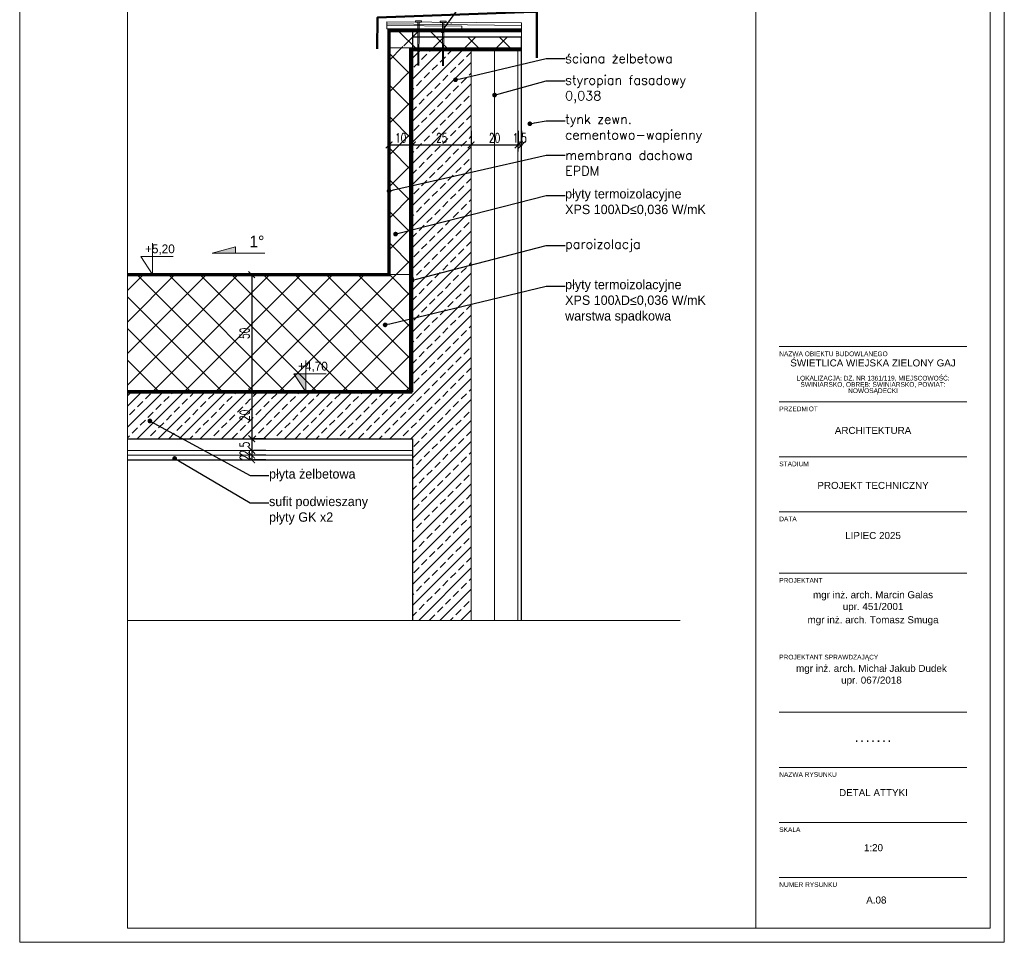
# Model space of a CAD drawing. Header units: millimetres. Extents: x -115268 to 140687, y -37779 to 24471.
# Tile 132 of 256: x 60285 to 60705, y -10466 to -10073. Entities that reach past the tile are written whole.
import ezdxf
from ezdxf import colors
from ezdxf.entities.mleader import LeaderData, LeaderLine
from ezdxf.math import Vec2, Vec3

# ---------------------------------------------------------------- set-up
doc = ezdxf.new("R2010")
doc.units = ezdxf.units.MM
doc.header["$PDMODE"] = 2
doc.header["$PDSIZE"] = 1
doc.linetypes.add('DASHED', pattern=[19.05, 12.7, -6.35])
doc.layers.get('0').update_dxf_attribs({"lineweight": 9})
for name, color, linetype, lineweight in [('A_CIENKA', 7, 'Continuous', 9), ('A_HATCH', 8, 'Continuous', 9), ('A_IZOLACJA', 8, 'ZIGZAG', 9), ('A_KONSTRUKCJA', 3, 'Continuous', 25), ('A_OPIS', 7, 'Continuous', 9), ('A_WIDOK', 253, 'Continuous', 9)]:
    doc.layers.add(name, color=color, linetype=linetype, lineweight=lineweight)
doc.layers.add('A_WYMIAR', color=253, linetype='Continuous', lineweight=5, transparency=0.2)
doc.styles.add('Arial', font='arial.ttf')
doc.styles.add('romans 1-20', font='romans.shx', dxfattribs={"width": 0.7, "height": 4})
doc.styles.add('Style-ENGINEERING', font='ENGINEERING.shx')
doc.linetypes.add('ZIGZAG', pattern='A,0.00254,-5.08,[131,ltypeshp.shx,S=5.08,R=0,X=-5.08,Y=0],-10.16,[131,ltypeshp.shx,S=5.08,R=180,X=5.08,Y=0],-5.08', length=20.32254)
doc.dimstyles.new('_SKALA_1_20', dxfattribs={"dimscale": 2, "dimtxt": 4, "dimasz": 0.08, "dimexe": 0.4, "dimexo": 3, "dimgap": 0.5, "dimtad": 1, "dimdec": 4, "dimrnd": 0.5, "dimdsep": 46, "dimtxsty": 'romans 1-20', "dimblk": 'TICK_1', "dimcen": 0.1, "dimdle": 1, "dimadec": 0, "dimazin": 0, "dimtfac": 1, "dimtdec": 4, "dimtix": 1, "dimtmove": 0, "dimatfit": 3, "dimldrblk": 'OBLIQUE', "dimfxl": 1, "dimtolj": 1, "dimarcsym": 0})

# ---------------------------------------------------------------- blocks, each defined once
blk = doc.blocks.new('_Dot')
at = {"color": 0, "linetype": 'ByBlock', "lineweight": -2}
blk.add_line((-0.5, 0), (-1, 0), dxfattribs=at)
at = {"color": 0, "linetype": 'ByBlock', "const_width": 0.5}
blk.add_lwpolyline([(-0.25, 0, 1), (0.25, 0, 1)], format="xyb", close=True, dxfattribs=at)
blk = doc.blocks.new('METRYKA11')
for p, q in [((7511378.7, 5508935.2), (7511378.7, 5506025.2)), ((7511878.7, 5508935.2), (7511878.7, 5506025.2)), ((7511428.7, 5507265.3), (7511828.7, 5507265.3)), ((7511428.7, 5507147.9), (7511828.7, 5507147.9)), ((7511428.7, 5507030.5), (7511828.7, 5507030.5)), ((7511428.7, 5506913.2), (7511828.7, 5506913.2)), ((7511428.7, 5506782.2), (7511828.7, 5506782.2)), ((7511428.7, 5506485.6), (7511828.7, 5506485.6)), ((7511428.7, 5506368.2), (7511828.7, 5506368.2)), ((7511428.7, 5506250.9), (7511828.7, 5506250.9)), ((7511428.7, 5506133.5), (7511828.7, 5506133.5))]:
    blk.add_line(p, q)
at = {"ltscale": 80, "char_height": 10, "attachment_point": 1, "style": 'Arial'}
for s, insert, width in [('NAZWA OBIEKTU BUDOWLANEGO', (7511428.7, 5507255), 390.836), ('{\\fArial|b0|i0|c238|p34;PRZEDMIOT}', (7511428.7, 5507137.6), 135.734), ('{\\fArial|b0|i0|c238|p34;STADIUM}', (7511428.7, 5507020.2), 135.734), ('DATA', (7511428.7, 5506902.9), 135.734), ('{\\fArial|b0|i0|c238|p34;PROJEKTANT}', (7511428.7, 5506771.9), 135.734), ('PROJEKTANT SPRAWDZAJĄCY', (7511428.7, 5506608.3), 214.014), ('{\\fArial|b0|i0|c238|p34;NAZWA RYSUNKU}', (7511428.7, 5506357.9), 135.734), ('SKALA', (7511428.7, 5506240.5), 135.734), ('{\\fArial|b0|i0|c238|p34;NUMER RYSUNKU}', (7511428.7, 5506123.2), 135.734)]:
    blk.add_mtext(s, dxfattribs=dict(at, insert=insert, width=width))
at = {"char_height": 15, "width": 400, "attachment_point": 1, "style": 'Arial'}
for s, insert in [('\\pxsm0.8,qc;ŚWIETLICA WIEJSKA ZIELONY GAJ\\P\\psm0.6;\\P\\psm0.8;{\\H0.66667x;LOKALIZACJA: DZ. NR 1361/119, MIEJSCOWOŚĆ: ŚWINIARSKO, OBRĘB: ŚWINIARSKO, POWIAT: NOWOSĄDECKI}', (7511428.7, 5507238.1)), ('\\pxqc;ARCHITEKTURA', (7511428.7, 5507094.2)), ('\\pxqc;PROJEKT TECHNICZNY', (7511428.7, 5506976.9)), ('\\pxqc;LIPIEC 2025', (7511428.7, 5506870)), ('\\pxqc;{\\H0.2x;\\P\\P}mgr inż. arch. Marcin Galas\\Pupr. 451/2001{\\H0.20002x;\\P\\H0.6666x;\\P}mgr inż. arch. Tomasz Smuga', (7511428.7, 5506753.8)), ('\\pxqc;{\\H0.2x;\\P\\P}mgr inż. arch. Michał Jakub Dudek\\Pupr. 067/2018', (7511425.3, 5506596.8))]:
    blk.add_mtext(s, dxfattribs=dict(at, insert=insert))
at = {"insert": (7511428.7, 5506437.3), "char_height": 15, "width": 400, "attachment_point": 1}
blk.add_mtext('\\pxqc;{\\fArial|b1|i0|c238|p34;.^I.^I.^I.^I.^I.^I.}', dxfattribs=at)
blk = doc.blocks.new('TICK_1')
at = {"ltscale": 10}
blk.add_line((0, -17.6), (0, 17.6), dxfattribs=at)
at = {"linetype": 'ByBlock', "const_width": 3}
blk.add_lwpolyline([(8.8, 8.8), (-8.8, -8.8)], dxfattribs=at)
blk = doc.blocks.new('*D524')
at = {"layer": 'A_WYMIAR', "color": 0, "lineweight": -2, "ltscale": 0.5, "transparency": 16777216}
for p, q in [((60436.12, -10181.47), (60382.72, -10181.47)), ((60383.52, -10181.63), (60383.52, -10231.31)), ((60436.12, -10231.47), (60382.72, -10231.47))]:
    blk.add_line(p, q, dxfattribs=at)
at = {"layer": 'Defpoints', "color": 0, "ltscale": 0.5, "transparency": 16777216}
for p in [(60442.12, -10181.47), (60383.52, -10231.47), (60442.12, -10231.47)]:
    blk.add_point(p, dxfattribs=at)
at = {"layer": 'A_WYMIAR', "color": 0, "lineweight": -2, "ltscale": 0.5, "transparency": 16777216, "xscale": 0.16, "yscale": 0.16, "zscale": 0.16}
for p, rotation in [((60383.52, -10181.47), 90), ((60383.52, -10231.47), 270)]:
    blk.add_blockref('TICK_1', p, dxfattribs=dict(at, rotation=rotation))
at = {"layer": 'A_WYMIAR', "color": 0, "ltscale": 0.5, "transparency": 16777216, "insert": (60380.52, -10206.47), "char_height": 4, "attachment_point": 5, "rotation": 90, "style": 'romans 1-20'}
blk.add_mtext('\\A1;50', dxfattribs=at)
blk = doc.blocks.new('_Oblique')
at = {"color": 0, "linetype": 'ByBlock', "lineweight": -2}
blk.add_line((-0.5, -0.5), (0.5, 0.5), dxfattribs=at)
blk = doc.blocks.new('*D525')
at = {"layer": 'A_WYMIAR', "color": 0, "lineweight": -2, "ltscale": 0.5, "transparency": 16777216}
for p, q in [((60436.12, -10231.47), (60382.72, -10231.47)), ((60383.52, -10231.63), (60383.52, -10251.31)), ((60389.52, -10251.47), (60384.32, -10251.47))]:
    blk.add_line(p, q, dxfattribs=at)
at = {"layer": 'Defpoints', "color": 0, "ltscale": 0.5, "transparency": 16777216}
for p in [(60442.12, -10231.47), (60383.52, -10251.47), (60383.52, -10251.47)]:
    blk.add_point(p, dxfattribs=at)
at = {"layer": 'A_WYMIAR', "color": 0, "lineweight": -2, "ltscale": 0.5, "transparency": 16777216, "xscale": 0.16, "yscale": 0.16, "zscale": 0.16}
for p, rotation in [((60383.52, -10231.47), 90), ((60383.52, -10251.47), 270)]:
    blk.add_blockref('TICK_1', p, dxfattribs=dict(at, rotation=rotation))
at = {"layer": 'A_WYMIAR', "color": 0, "ltscale": 0.5, "transparency": 16777216, "insert": (60380.52, -10241.47), "char_height": 4, "attachment_point": 5, "rotation": 90, "style": 'romans 1-20'}
blk.add_mtext('\\A1;20', dxfattribs=at)
blk = doc.blocks.new('*D526')
at = {"layer": 'A_WYMIAR', "color": 0, "lineweight": -2, "ltscale": 0.5, "transparency": 16777216}
for p, q in [((60383.52, -10251.63), (60383.52, -10256.31)), ((60389.52, -10251.47), (60384.32, -10251.47)), ((60389.52, -10256.47), (60384.32, -10256.47))]:
    blk.add_line(p, q, dxfattribs=at)
at = {"layer": 'Defpoints', "color": 0, "ltscale": 0.5, "transparency": 16777216}
for p in [(60383.52, -10251.47), (60383.52, -10256.47), (60383.52, -10256.47)]:
    blk.add_point(p, dxfattribs=at)
at = {"layer": 'A_WYMIAR', "color": 0, "lineweight": -2, "ltscale": 0.5, "transparency": 16777216, "xscale": 0.16, "yscale": 0.16, "zscale": 0.16}
for p, rotation in [((60383.52, -10251.47), 90), ((60383.52, -10256.47), 270)]:
    blk.add_blockref('TICK_1', p, dxfattribs=dict(at, rotation=rotation))
at = {"layer": 'A_WYMIAR', "color": 0, "ltscale": 0.5, "transparency": 16777216, "insert": (60380.52, -10253.97), "char_height": 4, "attachment_point": 5, "rotation": 90, "style": 'romans 1-20'}
blk.add_mtext('\\A1;5', dxfattribs=at)
blk = doc.blocks.new('*D639')
at = {"layer": 'A_WYMIAR', "color": 0, "lineweight": -2, "ltscale": 0.5, "transparency": 16777216}
for p, q in [((60383.52, -10256.31), (60383.52, -10256.15)), ((60383.52, -10256.47), (60383.52, -10258.47)), ((60383.52, -10258.63), (60383.52, -10258.79)), ((60389.52, -10256.47), (60384.32, -10256.47)), ((60389.52, -10258.47), (60384.32, -10258.47))]:
    blk.add_line(p, q, dxfattribs=at)
at = {"layer": 'Defpoints', "color": 0, "ltscale": 0.5, "transparency": 16777216}
for p in [(60383.52, -10256.47), (60383.52, -10258.47), (60383.52, -10258.47)]:
    blk.add_point(p, dxfattribs=at)
at = {"layer": 'A_WYMIAR', "color": 0, "lineweight": -2, "ltscale": 0.5, "transparency": 16777216, "xscale": 0.16, "yscale": 0.16, "zscale": 0.16}
for p, rotation in [((60383.52, -10256.47), 270), ((60383.52, -10258.47), 90)]:
    blk.add_blockref('TICK_1', p, dxfattribs=dict(at, rotation=rotation))
at = {"layer": 'A_WYMIAR', "color": 0, "ltscale": 0.5, "transparency": 16777216, "insert": (60380.52, -10257.47), "char_height": 4, "attachment_point": 5, "rotation": 90, "style": 'romans 1-20'}
blk.add_mtext('\\A1;2', dxfattribs=at)
blk = doc.blocks.new('*D640')
at = {"layer": 'A_WYMIAR', "color": 0, "lineweight": -2, "ltscale": 0.5, "transparency": 16777216}
for p, q in [((60383.52, -10258.31), (60383.52, -10258.15)), ((60383.52, -10258.47), (60383.52, -10260.47)), ((60389.52, -10258.47), (60384.32, -10258.47)), ((60389.52, -10260.47), (60384.32, -10260.47)), ((60383.52, -10260.63), (60383.52, -10260.79))]:
    blk.add_line(p, q, dxfattribs=at)
at = {"layer": 'Defpoints', "color": 0, "ltscale": 0.5, "transparency": 16777216}
for p in [(60383.52, -10258.47), (60383.52, -10260.47), (60383.52, -10260.47)]:
    blk.add_point(p, dxfattribs=at)
at = {"layer": 'A_WYMIAR', "color": 0, "lineweight": -2, "ltscale": 0.5, "transparency": 16777216, "xscale": 0.16, "yscale": 0.16, "zscale": 0.16}
for p, rotation in [((60383.52, -10258.47), 270), ((60383.52, -10260.47), 90)]:
    blk.add_blockref('TICK_1', p, dxfattribs=dict(at, rotation=rotation))
at = {"layer": 'A_WYMIAR', "color": 0, "ltscale": 0.5, "transparency": 16777216, "insert": (60380.52, -10259.47), "char_height": 4, "attachment_point": 5, "rotation": 90, "style": 'romans 1-20'}
blk.add_mtext('\\A1;2', dxfattribs=at)
blk = doc.blocks.new('*D641')
at = {"layer": 'A_WYMIAR', "color": 0, "lineweight": -2, "ltscale": 0.5, "transparency": 16777216}
for p, q in [((60442.12, -10175.47), (60442.12, -10125.38)), ((60442.28, -10126.18), (60451.96, -10126.18)), ((60452.12, -10175.47), (60452.12, -10125.38))]:
    blk.add_line(p, q, dxfattribs=at)
at = {"layer": 'Defpoints', "color": 0, "ltscale": 0.5, "transparency": 16777216}
for p in [(60452.12, -10126.18), (60442.12, -10181.47), (60452.12, -10181.47)]:
    blk.add_point(p, dxfattribs=at)
at = {"layer": 'A_WYMIAR', "color": 0, "lineweight": -2, "ltscale": 0.5, "transparency": 16777216, "xscale": 0.16, "yscale": 0.16, "zscale": 0.16, "rotation": 180}
blk.add_blockref('TICK_1', (60442.12, -10126.18), dxfattribs=at)
at = {"layer": 'A_WYMIAR', "color": 0, "lineweight": -2, "ltscale": 0.5, "transparency": 16777216, "xscale": 0.16, "yscale": 0.16, "zscale": 0.16}
blk.add_blockref('TICK_1', (60452.12, -10126.18), dxfattribs=at)
at = {"layer": 'A_WYMIAR', "color": 0, "ltscale": 0.5, "transparency": 16777216, "insert": (60447.12, -10123.18), "char_height": 4, "attachment_point": 5, "style": 'romans 1-20'}
blk.add_mtext('\\A1;10', dxfattribs=at)
blk = doc.blocks.new('*D642')
at = {"layer": 'A_WYMIAR', "color": 0, "lineweight": -2, "ltscale": 0.5, "transparency": 16777216}
for p, q in [((60477.12, -10120.18), (60477.12, -10125.38)), ((60452.12, -10175.47), (60452.12, -10125.38)), ((60452.28, -10126.18), (60476.96, -10126.18))]:
    blk.add_line(p, q, dxfattribs=at)
at = {"layer": 'Defpoints', "color": 0, "ltscale": 0.5, "transparency": 16777216}
for p in [(60477.12, -10126.18), (60477.12, -10126.18), (60452.12, -10181.47)]:
    blk.add_point(p, dxfattribs=at)
at = {"layer": 'A_WYMIAR', "color": 0, "lineweight": -2, "ltscale": 0.5, "transparency": 16777216, "xscale": 0.16, "yscale": 0.16, "zscale": 0.16, "rotation": 180}
blk.add_blockref('TICK_1', (60452.12, -10126.18), dxfattribs=at)
at = {"layer": 'A_WYMIAR', "color": 0, "lineweight": -2, "ltscale": 0.5, "transparency": 16777216, "xscale": 0.16, "yscale": 0.16, "zscale": 0.16}
blk.add_blockref('TICK_1', (60477.12, -10126.18), dxfattribs=at)
at = {"layer": 'A_WYMIAR', "color": 0, "ltscale": 0.5, "transparency": 16777216, "insert": (60464.62, -10123.18), "char_height": 4, "attachment_point": 5, "style": 'romans 1-20'}
blk.add_mtext('\\A1;25', dxfattribs=at)
blk = doc.blocks.new('*D643')
at = {"layer": 'A_WYMIAR', "color": 0, "lineweight": -2, "ltscale": 0.5, "transparency": 16777216}
for p, q in [((60477.12, -10120.18), (60477.12, -10125.38)), ((60497.12, -10120.18), (60497.12, -10125.38)), ((60477.28, -10126.18), (60496.96, -10126.18))]:
    blk.add_line(p, q, dxfattribs=at)
at = {"layer": 'Defpoints', "color": 0, "ltscale": 0.5, "transparency": 16777216}
for p in [(60477.12, -10126.18), (60497.12, -10126.18), (60497.12, -10126.18)]:
    blk.add_point(p, dxfattribs=at)
at = {"layer": 'A_WYMIAR', "color": 0, "lineweight": -2, "ltscale": 0.5, "transparency": 16777216, "xscale": 0.16, "yscale": 0.16, "zscale": 0.16, "rotation": 180}
blk.add_blockref('TICK_1', (60477.12, -10126.18), dxfattribs=at)
at = {"layer": 'A_WYMIAR', "color": 0, "lineweight": -2, "ltscale": 0.5, "transparency": 16777216, "xscale": 0.16, "yscale": 0.16, "zscale": 0.16}
blk.add_blockref('TICK_1', (60497.12, -10126.18), dxfattribs=at)
at = {"layer": 'A_WYMIAR', "color": 0, "ltscale": 0.5, "transparency": 16777216, "insert": (60487.12, -10123.18), "char_height": 4, "attachment_point": 5, "style": 'romans 1-20'}
blk.add_mtext('\\A1;20', dxfattribs=at)
blk = doc.blocks.new('*D644')
at = {"layer": 'A_WYMIAR', "color": 0, "lineweight": -2, "ltscale": 0.5, "transparency": 16777216}
for p, q in [((60497.12, -10120.18), (60497.12, -10125.38)), ((60498.67, -10120.18), (60498.67, -10125.38)), ((60496.96, -10126.18), (60496.8, -10126.18)), ((60497.12, -10126.18), (60498.67, -10126.18)), ((60498.83, -10126.18), (60498.99, -10126.18))]:
    blk.add_line(p, q, dxfattribs=at)
at = {"layer": 'Defpoints', "color": 0, "ltscale": 0.5, "transparency": 16777216}
for p in [(60497.12, -10126.18), (60498.67, -10126.18), (60498.67, -10126.18)]:
    blk.add_point(p, dxfattribs=at)
at = {"layer": 'A_WYMIAR', "color": 0, "lineweight": -2, "ltscale": 0.5, "transparency": 16777216, "xscale": 0.16, "yscale": 0.16, "zscale": 0.16}
blk.add_blockref('TICK_1', (60497.12, -10126.18), dxfattribs=at)
at = {"layer": 'A_WYMIAR', "color": 0, "lineweight": -2, "ltscale": 0.5, "transparency": 16777216, "xscale": 0.16, "yscale": 0.16, "zscale": 0.16, "rotation": 180}
blk.add_blockref('TICK_1', (60498.67, -10126.18), dxfattribs=at)
at = {"layer": 'A_WYMIAR', "color": 0, "ltscale": 0.5, "transparency": 16777216, "insert": (60497.89, -10123.18), "char_height": 4, "attachment_point": 5, "style": 'romans 1-20'}
blk.add_mtext('\\A1;1.5', dxfattribs=at)

msp = doc.modelspace()

# ---------------------------------------------------------------- hatches: boundary and pattern name
at = {"layer": 'A_CIENKA', "transparency": 33554687}
h = msp.add_hatch(color=256, dxfattribs=at)
h.dxf.hatch_style = 1
h.paths.add_polyline_path([(60376.66786, -10169.60678), (60366.66786, -10172.35678), (60376.66786, -10172.35678), (60376.66786, -10172.10678)])
h = msp.add_hatch(color=256, dxfattribs=at)
h.dxf.hatch_style = 1
h.paths.add_polyline_path([(60406.55027, -10223.77436), (60401.55027, -10223.77436), (60406.55027, -10231.47013)])
at = {"layer": 'A_HATCH', "true_color": 0x636466, "transparency": 33554687}
h = msp.add_hatch(dxfattribs=at)
h.set_pattern_fill('ANSI37', color=251, scale=3)
h.set_pattern_definition([(45, (13095.273, 243.196), (-6.735192, 6.735192), []), (135, (13095.273, 243.196), (-6.735192, -6.735192), [])])
h.paths.add_polyline_path([(60452.11841, -10084.69916), (60442.11841, -10082.47013), (60442.11841, -10181.47013), (60452.11841, -10181.47013)])
h.paths.add_polyline_path([(60330.56021, -10181.47013), (60330.56021, -10231.47013), (60452.11841, -10231.47013), (60452.11841, -10181.47013)])
h.paths.add_polyline_path([(60498.6705, -10085.47013), (60498.67117, -10080.19916), (60465.40977, -10080.19916), (60465.42057, -10077.47013), (60442.11841, -10077.47013), (60442.11841, -10082.47013), (60452.11841, -10085.47013)])
at = {"layer": 'A_HATCH', "transparency": 33554687}
h = msp.add_hatch(dxfattribs=at)
h.set_pattern_fill('ANSI33', color=256)
h.set_pattern_definition([(45, (13095.2726, 243.196), (-4.4901281, 4.4901281), []), (45, (13099.763, 243.196), (-4.4901281, 4.4901281), [3.175, -1.5875])])
h.paths.add_polyline_path([(60330.56021, -10231.47013), (60330.56021, -10251.47013), (60452.11841, -10251.47013), (60452.11841, -10328.95483), (60477.11841, -10328.95483), (60477.11841, -10084.69916), (60452.11841, -10084.69916), (60452.11841, -10231.47013)])

# ---------------------------------------------------------------- linework, layer by layer
for p, q in [((60608.56021, -10415.08363), (60688.56021, -10415.08363)), ((60608.56021, -10438.55716), (60688.56021, -10438.55716))]:
    msp.add_line(p, q)
at = {"layer": 'A_CIENKA'}
for p, q in [((60442.1381, -10076.69916), (60442.11841, -10181.47013)), ((60452.1381, -10076.69916), (60442.1381, -10076.69916)), ((60477.11841, -10084.69916), (60477.11841, -10328.95483)), ((60497.11841, -10084.69916), (60497.11841, -10328.95483)), ((60376.66786, -10169.60678), (60366.66786, -10172.35678)), ((60389.16786, -10172.35678), (60366.66786, -10172.35678)), ((60376.66786, -10172.10678), (60376.66786, -10169.60678)), ((60376.66786, -10172.35678), (60376.66786, -10172.10678)), ((60330.56021, -10181.47013), (60452.11841, -10181.47013))]:
    msp.add_line(p, q, dxfattribs=at)
at = {"layer": 'A_CIENKA', "ltscale": 10}
msp.add_line((60442.1381, -10084.69916), (60498.67059, -10084.69916), dxfattribs=at)
at = {"layer": 'A_CIENKA', "color": 2}
msp.add_line((60452.11841, -10231.47013), (60452.11841, -10101.47013), dxfattribs=at)
at = {"layer": 'A_CIENKA'}
for points in [[(60704.56021, -9872.22143), (60704.56021, -10466.22143), (60284.56021, -10466.22143), (60284.56021, -9872.22143)], [(60698.56021, -9878.22143), (60698.56021, -10460.22143), (60330.56021, -10460.22143), (60330.56021, -9878.22143)]]:
    msp.add_lwpolyline(points, close=True, dxfattribs=at)
for points in [[(60341.27679, -10168.1131), (60341.27679, -10181.47013), (60336.27679, -10173.77436), (60341.27679, -10173.77436), (60350.00439, -10173.77436)], [(60406.55027, -10218.1131), (60406.55027, -10231.47013), (60401.55027, -10223.77436), (60406.55027, -10223.77436), (60415.27787, -10223.77436)]]:
    msp.add_lwpolyline(points, dxfattribs=at)
at = {"layer": 'A_HATCH', "ltscale": 0.02}
msp.add_line((60441.19154, -10076.69916), (60441.21776, -10073.65877), dxfattribs=at)
at = {"layer": 'A_IZOLACJA', "ltscale": 0.08}
msp.add_line((60487.11841, -10084.69916), (60487.11841, -10328.95483), dxfattribs=at)
at = {"layer": 'A_IZOLACJA', "linetype": 'DASHED', "ltscale": 0.5, "const_width": 1.5}
msp.add_lwpolyline([(60498.67127, -10077.47013), (60442.11841, -10077.47013), (60442.11841, -10181.47013), (60330.56021, -10181.47013)], dxfattribs=at)
at = {"layer": 'A_IZOLACJA', "linetype": 'DASHED', "ltscale": 0.8, "const_width": 1.5}
msp.add_lwpolyline([(60498.6705, -10085.47013), (60451.31786, -10085.47013), (60451.31786, -10231.47013), (60330.56021, -10231.47013)], dxfattribs=at)
at = {"layer": 'A_KONSTRUKCJA'}
for p, q in [((60330.56021, -10231.47013), (60452.11841, -10231.47013)), ((60330.56021, -10251.47013), (60452.11841, -10251.47013)), ((60330.56021, -10260.47013), (60452.11841, -10260.47013))]:
    msp.add_line(p, q, dxfattribs=at)
for points in [[(60452.11841, -10077.47013), (60452.11841, -10231.47013)], [(60498.63922, -10328.95438), (60498.67117, -10080.19916), (60452.1381, -10080.19916)], [(60330.56021, -10251.47013), (60452.11841, -10251.47013), (60452.11841, -10328.95483)]]:
    msp.add_lwpolyline(points, dxfattribs=at)
at = {"layer": 'A_WIDOK', "lineweight": 50}
msp.add_line((60505.1655, -10070.68307), (60505.1655, -10085.72834), dxfattribs=at)
at = {"layer": 'A_WIDOK'}
for p, q in [((60441.20444, -10075.20652), (60473.14744, -10075.48264)), ((60441.21776, -10073.65877), (60498.67127, -10074.15332)), ((60455.93512, -10073.29837), (60455.93071, -10073.81124)), ((60468.64744, -10074.48264), (60468.64783, -10074.43854)), ((60330.56021, -10256.47013), (60452.11841, -10256.47013)), ((60330.56021, -10258.47013), (60452.11841, -10258.47013))]:
    msp.add_line(p, q, dxfattribs=at)
at = {"layer": 'A_WIDOK', "ltscale": 0.2}
for p, q in [((60498.67127, -10075.18657), (60441.21048, -10074.50291)), ((60453.43512, -10073.79837), (60453.43512, -10073.29837)), ((60453.43512, -10073.29837), (60454.93512, -10073.29837)), ((60454.43512, -10073.79837), (60453.43512, -10073.79837)), ((60454.36194, -10092.30019), (60454.43512, -10073.79837)), ((60454.86192, -10092.30449), (60454.9351, -10073.80267)), ((60455.93071, -10073.81124), (60454.9351, -10073.80267)), ((60454.93512, -10073.29837), (60455.93512, -10073.29837)), ((60463.93473, -10073.88875), (60463.93473, -10073.38875)), ((60463.93473, -10073.38875), (60466.43473, -10073.38875)), ((60464.93473, -10073.88875), (60463.93473, -10073.88875)), ((60464.86155, -10092.39056), (60464.93473, -10073.88875)), ((60465.36153, -10092.39487), (60465.43471, -10073.89305)), ((60466.43032, -10073.90162), (60465.43471, -10073.89305)), ((60466.43473, -10073.38875), (60466.43032, -10073.90162)), ((60473.14744, -10075.48264), (60473.13866, -10076.47819)), ((60473.14744, -10075.48264), (60473.13866, -10076.47819)), ((60473.14744, -10075.48264), (60473.13866, -10076.47819)), ((60498.67127, -10082.72799), (60498.67127, -10074.15332))]:
    msp.add_line(p, q, dxfattribs=at)
at = {"layer": 'A_WIDOK', "ltscale": 5}
msp.add_line((60498.67127, -10076.69916), (60441.19154, -10076.69916), dxfattribs=at)
at = {"layer": 'A_WIDOK', "lineweight": 50}
for points in [[(60437.01133, -10085.21889), (60437.1702, -10071.8655), (60503.3958, -10069.43857)], [(60503.3958, -10069.43857), (60505.1458, -10069.43857), (60505.1458, -10089.01774)]]:
    msp.add_lwpolyline(points, dxfattribs=at)
at = {"layer": 'A_WYMIAR', "ltscale": 0.5}
msp.add_lwpolyline([(60566.32965, -10328.95483), (60330.56021, -10328.95483)], dxfattribs=at)

# ---------------------------------------------------------------- block references
at = {"layer": 'A_CIENKA', "color": 3, "xscale": 0.2, "yscale": 0.2, "zscale": 0.2}
msp.add_blockref('METRYKA11', (-1441677.1737, -1111665.25595), dxfattribs=at)

# ---------------------------------------------------------------- texts
at = {"char_height": 3, "width": 80, "attachment_point": 1, "style": 'Arial'}
for s, insert in [('\\pxqc;DETAL ATTYKI', (60608.74116, -10400.8974)), ('\\pxqc;1:20', (60608.74116, -10424.37093)), ('\\pxqc;A.08', (60609.97447, -10446.69395))]:
    msp.add_mtext(s, dxfattribs=dict(at, insert=insert))
at = {"ltscale": 80, "char_height": 2, "width": 27.1468006, "attachment_point": 1, "style": 'Arial'}
for s, insert in [('SKALA', (60608.56021, -10417.14727)), ('{\\fArial|b0|i0|c238|p34;NUMER RYSUNKU}', (60608.56021, -10440.6208))]:
    msp.add_mtext(s, dxfattribs=dict(at, insert=insert))
at = {"layer": 'A_CIENKA', "attachment_point": 1}
for s, width, insert, char_height in [('1%%D', 65, (60382.53286, -10164.85678), 5), ('+5,20', 12.1927265, (60338.02973, -10168.62043), 3.75), ('+4,70', 12.1927265, (60403.30321, -10218.62043), 3.75)]:
    msp.add_mtext_dynamic_manual_height_columns(s, width=width, gutter_width=4.375, heights=[0], dxfattribs=dict(at, insert=insert, char_height=char_height))

# ---------------------------------------------------------------- dimensions: what is measured, and where the dimension line sits
at = {"layer": 'A_WYMIAR', "ltscale": 0.5}
dim = msp.add_linear_dim(base=(60452.11841, -10126.18285), p1=(60442.11841, -10181.47013), p2=(60452.11841, -10181.47013), dimstyle='_SKALA_1_20', dxfattribs=at)
dim.commit()
dim.dimension.update_dxf_attribs({"geometry": '*D641', "text_midpoint": (60447.11841, -10123.18285)})
for base, p1, p2, picture, middle in [((60477.11841, -10126.18285), (60452.11841, -10181.47013), (60477.11841, -10126.18285), '*D642', (60464.61841, -10123.18285)), ((60497.11841, -10126.18285), (60477.11841, -10126.18285), (60497.11841, -10126.18285), '*D643', (60487.11841, -10123.18285)), ((60498.66527, -10126.18285), (60497.11841, -10126.18285), (60498.66527, -10126.18305), '*D644', (60497.89184, -10123.18285))]:
    dim = msp.add_linear_dim(base=base, p1=p1, p2=p2, dimstyle='_SKALA_1_20', override={"dimtmove": 1}, dxfattribs=at)
    dim.commit()
    dim.dimension.update_dxf_attribs({"geometry": picture, "text_midpoint": middle})
dim = msp.add_linear_dim(base=(60383.52337, -10231.47013), p1=(60442.11841, -10181.47013), p2=(60442.11841, -10231.47013), angle=90, dimstyle='_SKALA_1_20', dxfattribs=at)
dim.commit()
dim.dimension.update_dxf_attribs({"geometry": '*D524', "text_midpoint": (60380.52337, -10206.47013)})
for base, p1, p2, picture, middle in [((60383.52337, -10251.47013), (60442.11841, -10231.47013), (60383.52337, -10251.47013), '*D525', (60380.52337, -10241.47013)), ((60383.52337, -10256.47013), (60383.52337, -10251.47013), (60383.52337, -10256.47013), '*D526', (60380.52337, -10253.97013)), ((60383.52337, -10258.47013), (60383.52337, -10256.47013), (60383.52337, -10258.47013), '*D639', (60380.52337, -10257.47013)), ((60383.52337, -10260.47013), (60383.52337, -10258.47013), (60383.52337, -10260.47013), '*D640', (60380.52337, -10259.47013))]:
    dim = msp.add_linear_dim(base=base, p1=p1, p2=p2, angle=90, dimstyle='_SKALA_1_20', override={"dimtmove": 1}, dxfattribs=at)
    dim.commit()
    dim.dimension.update_dxf_attribs({"geometry": picture, "text_midpoint": middle})

# ---------------------------------------------------------------- leaders
at = {"layer": 'A_OPIS'}
ml = msp.add_multileader_mtext('Standard', dxfattribs=at)
ml.set_content('{\\Fromans|c238;kotwienie attyki}', color=256, style='Style-ENGINEERING')
ml.set_leader_properties()
ml.set_arrow_properties(name='DOT')
ml.build(insert=Vec2(0, 0))
ml.multileader.update_dxf_attribs({"arrow_head_size": 2})
ctx = ml.context
ctx.base_point, ctx.arrow_head_size, ctx.landing_gap_size, ctx.plane_origin = Vec3(60487.81684, -10056.8467), 2, 0.036, Vec3(60627.07405, -9735.75966)
notes = []
notes.append((ctx, [(1, (1, 1, 0), (60479.81684, -10056.8467), (1, 0), 8, [(0, [(60464.92057, -10077.47013)], 0, [])])]))
ctx.mtext.insert, ctx.mtext.flow_direction = Vec3(60487.85284, -10054.18003), 5
ml = msp.add_multileader_mtext('Standard', dxfattribs=at)
ml.set_content('{\\Fromans|c238;ściana żelbetowa}', color=256, style='Style-ENGINEERING')
ml.set_leader_properties()
ml.set_arrow_properties(name='DOT')
ml.build(insert=Vec2(0, 0))
ml.multileader.update_dxf_attribs({"arrow_head_size": 2})
ctx = ml.context
ctx.base_point, ctx.arrow_head_size, ctx.landing_gap_size, ctx.plane_origin = Vec3(60517.18553, -10089.2652), 2, 0.036, Vec3(60632.60629, -9756.67689)
notes.append((ctx, [(1, (1, 1, 0), (60509.18553, -10089.2652), (1, 0), 8, [(0, [(60470.4528, -10098.38736)], 0, [])])]))
ctx.mtext.insert, ctx.mtext.flow_direction = Vec3(60517.22153, -10087.2652), 5
ml = msp.add_multileader_mtext('Standard', dxfattribs=at)
ml.set_content('{\\Fromans|c238;styropian fasadowy \\P0,038}', color=256, style='Style-ENGINEERING')
ml.set_leader_properties()
ml.set_arrow_properties(name='DOT')
ml.build(insert=Vec2(0, 0))
ml.multileader.update_dxf_attribs({"arrow_head_size": 2})
ctx = ml.context
ctx.base_point, ctx.arrow_head_size, ctx.landing_gap_size, ctx.plane_origin = Vec3(60517.18553, -10098.88445), 2, 0.036, Vec3(60649.96999, -9767.19661)
notes.append((ctx, [(1, (1, 1, 0), (60509.18553, -10098.88445), (1, 0), 8, [(0, [(60487.11841, -10104.90594)], 0, [])])]))
ctx.mtext.insert, ctx.mtext.flow_direction = Vec3(60517.22153, -10096.5035), 5
ml = msp.add_multileader_mtext('Standard', dxfattribs=at)
ml.set_content('{\\Fromans|c238;tynk zewn. \\Pcementowo-wapienny}', color=256, style='Style-ENGINEERING')
ml.set_leader_properties()
ml.set_arrow_properties(name='DOT')
ml.build(insert=Vec2(0, 0))
ml.multileader.update_dxf_attribs({"arrow_head_size": 2})
ctx = ml.context
ctx.base_point, ctx.arrow_head_size, ctx.landing_gap_size, ctx.plane_origin = Vec3(60517.18553, -10115.83603), 2, 0.036, Vec3(60665.01153, -9788.1227)
notes.append((ctx, [(1, (1, 1, 0), (60509.18553, -10115.83603), (1, 0), 8, [(0, [(60502.16643, -10117.14412)], 0, [])])]))
ctx.mtext.insert, ctx.mtext.flow_direction = Vec3(60517.22153, -10113.16937), 5
ml = msp.add_multileader_mtext('Standard', dxfattribs=at)
ml.set_content('{\\Fromans|c238;membrana dachowa \\PEPDM}', color=256, style='Style-ENGINEERING')
ml.set_leader_properties()
ml.set_arrow_properties(name='DOT')
ml.build(insert=Vec2(0, 0))
ml.multileader.update_dxf_attribs({"arrow_head_size": 2})
ctx = ml.context
ctx.base_point, ctx.arrow_head_size, ctx.landing_gap_size, ctx.plane_origin = Vec3(60517.18553, -10130.53996), 2, 0.036, Vec3(60589.67018, -9836.72531)
notes.append((ctx, [(1, (1, 1, 0), (60509.18553, -10130.53996), (1, 0), 8, [(0, [(60442.12474, -10145.772)], 0, [])])]))
ctx.mtext.insert, ctx.mtext.flow_direction = Vec3(60517.22153, -10128.53996), 5
ml = msp.add_multileader_mtext('Standard', dxfattribs=at)
ml.set_content('{\\C256;płyty termoizolacyjne \\PXPS 100λD≤0,036 W/mK}', color=256, style='Style-ENGINEERING')
ml.set_leader_properties()
ml.set_arrow_properties(name='DOT')
ml.build(insert=Vec2(0, 0))
ml.multileader.update_dxf_attribs({"arrow_head_size": 2})
ctx = ml.context
ctx.base_point, ctx.arrow_head_size, ctx.landing_gap_size, ctx.plane_origin = Vec3(60517.18553, -10147.67205), 2, 0.036, Vec3(60607.03306, -9853.55629)
notes.append((ctx, [(1, (1, 1, 0), (60509.18553, -10147.67205), (1, 0), 8, [(0, [(60444.87957, -10164.19378)], 0, [])])]))
ctx.mtext.insert, ctx.mtext.flow_direction = Vec3(60517.22153, -10145.00538), 5
ml = msp.add_multileader_mtext('Standard', dxfattribs=at)
ml.set_content('{\\Fromans|c238;paroizolacja}', color=256, style='Style-ENGINEERING')
ml.set_leader_properties()
ml.set_arrow_properties(name='DOT')
ml.build(insert=Vec2(0, 0))
ml.multileader.update_dxf_attribs({"arrow_head_size": 2})
ctx = ml.context
ctx.base_point, ctx.arrow_head_size, ctx.landing_gap_size, ctx.plane_origin = Vec3(60517.18553, -10169.1041), 2, 0.036, Vec3(60614.07263, -9873.33087)
notes.append((ctx, [(1, (1, 1, 0), (60509.18553, -10169.1041), (1, 0), 8, [(0, [(60451.91914, -10183.96836)], 0, [])])]))
ctx.mtext.insert, ctx.mtext.flow_direction = Vec3(60517.22153, -10166.43743), 5
ml = msp.add_multileader_mtext('Standard', dxfattribs=at)
ml.set_content('{\\C256;płyty termoizolacyjne \\PXPS 100λD≤0,036 W/mK\\Pwarstwa spadkowa}', color=256, style='Style-ENGINEERING')
ml.set_leader_properties()
ml.set_arrow_properties(name='DOT')
ml.build(insert=Vec2(0, 0))
ml.multileader.update_dxf_attribs({"arrow_head_size": 2})
ctx = ml.context
ctx.base_point, ctx.arrow_head_size, ctx.landing_gap_size, ctx.plane_origin = Vec3(60517.18553, -10186.38159), 2, 0.036, Vec3(60602.59941, -9892.26583)
notes.append((ctx, [(1, (1, 1, 0), (60509.18553, -10186.38159), (1, 0), 8, [(0, [(60440.44593, -10202.90332)], 0, [])])]))
ctx.mtext.insert, ctx.mtext.flow_direction = Vec3(60517.22153, -10183.71492), 5
ml = msp.add_multileader_mtext('Standard', dxfattribs=at)
ml.set_content('{\\C256;płyta żelbetowa}', color=256, style='Style-ENGINEERING')
ml.set_leader_properties()
ml.set_arrow_properties(name='DOT')
ml.build(insert=Vec2(0, 0))
ml.multileader.update_dxf_attribs({"arrow_head_size": 2})
ctx = ml.context
ctx.base_point, ctx.arrow_head_size, ctx.landing_gap_size, ctx.plane_origin = Vec3(60390.89193, -10267.13617), 2, 0.036, Vec3(60483.06615, -9933.23869)
notes.append((ctx, [(1, (1, 1, 0), (60382.89193, -10267.13617), (1, 0), 8, [(0, [(60340.08938, -10243.87618)], 0, [])])]))
ctx.mtext.insert, ctx.mtext.flow_direction = Vec3(60390.92793, -10264.4695), 5
ml = msp.add_multileader_mtext('Standard', dxfattribs=at)
ml.set_content('{\\C256;sufit podwieszany \\Ppłyty GK x2}', color=256, style='Style-ENGINEERING')
ml.set_leader_properties()
ml.set_arrow_properties(name='DOT')
ml.build(insert=Vec2(0, 0))
ml.multileader.update_dxf_attribs({"arrow_head_size": 2})
ctx = ml.context
ctx.base_point, ctx.arrow_head_size, ctx.landing_gap_size, ctx.plane_origin = Vec3(60390.89193, -10278.86522), 2, 0.036, Vec3(60512.81752, -9949.25685)
notes.append((ctx, [(1, (1, 1, 0), (60382.89193, -10278.86522), (1, 0), 8, [(0, [(60350.66403, -10259.89434)], 0, [])])]))
ctx.mtext.insert, ctx.mtext.flow_direction = Vec3(60390.92793, -10276.19855), 5
for ctx, leaders in notes:
    for number, flags, end, landing, length, lines in leaders:
        leader = LeaderData()
        leader.index, (leader.has_last_leader_line, leader.has_dogleg_vector, leader.attachment_direction) = number, flags
        leader.last_leader_point, leader.dogleg_vector, leader.dogleg_length = Vec3(end), Vec3(landing), length
        for number, points, colour, breaks in lines:
            line = LeaderLine()
            line.index, line.vertices, line.color, line.breaks = number, Vec3.list(points), colors.encode_raw_color(colour), breaks
            leader.lines.append(line)
        ctx.leaders.append(leader)

doc.saveas('drawing.dxf')
